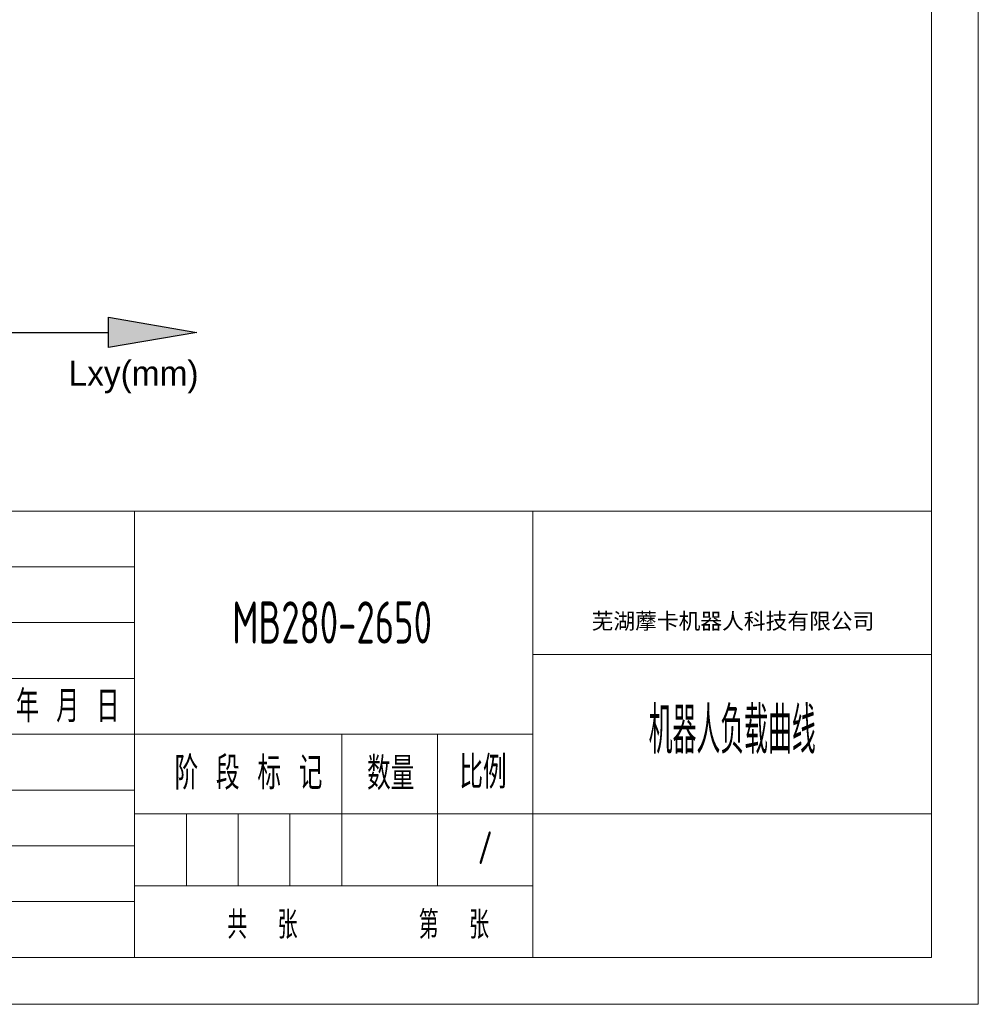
# Model space of a CAD drawing. Header units: millimetres. Extents: x -10540 to 6039, y -7467 to 6433.
# Tile 216 of 236: x 5671 to 6039, y -7467 to -7089. Entities that reach past the tile are written whole.
import ezdxf
from ezdxf.enums import TextEntityAlignment as Align

# ---------------------------------------------------------------- set-up
doc = ezdxf.new("R2010")
doc.units = ezdxf.units.MM
doc.header["$LTSCALE"] = 8
for name, color, linetype, lineweight in [('1轮廓实线层', 7, 'Continuous', 18), ('2细线层', 4, 'Continuous', 13), ('6文字层', 3, 'Continuous', 13), ('图框层', 7, 'Continuous', 18)]:
    doc.layers.add(name, color=color, linetype=linetype, lineweight=lineweight)
doc.layers.add('剖面线层', color=7, linetype='Continuous')
doc.styles.add('PC_TEXTSTYLE', font='ISOCP.SHX', dxfattribs={"width": 0.707, "bigfont": 'GBCBIG.SHX'})
doc.styles.add('SLDTEXTSTYLE0', font='txt')
doc.styles.add('仿宋体', font='txt')
doc.styles.add('标准汉字', font='gbenor.shx', dxfattribs={"bigfont": 'gbcbig.shx'})

# ---------------------------------------------------------------- blocks, each defined once
blk = doc.blocks.new('ZwmFrameMain_3_A4^_^无分区图框^_^landscape')
at = {"layer": '1轮廓实线层'}
for p in [(267, 200), (0, 0)]:
    blk.add_line(p, (267, 0), dxfattribs=at)
at = {"layer": '2细线层'}
for p in [(272, 205), (-25, -5)]:
    blk.add_line(p, (272, -5), dxfattribs=at)
blk = doc.blocks.new('ZwmFrameMain_3_横向标题栏')
at = {"layer": '1轮廓实线层'}
blk.add_line((-153, 47.6), (0, 47.6), dxfattribs=at)
at = {"layer": '2细线层', "color": 6, "linetype": 'Continuous'}
for p, q in [((-85, 0), (-85, 47.6)), ((-42.5, 0), (-42.5, 47.6)), ((-153, 41.65), (-85, 41.65)), ((-153, 35.7), (-85, 35.7)), ((-42.5, 32.3), (0, 32.3)), ((-153, 29.75), (-85, 29.75)), ((-153, 23.8), (-42.5, 23.8)), ((-62.9, 7.65), (-62.9, 23.8)), ((-52.7, 7.65), (-52.7, 23.8)), ((-153, 17.85), (-85, 17.85)), ((-85, 15.3), (0, 15.3)), ((-79.47, 7.65), (-79.47, 15.3)), ((-73.95, 7.65), (-73.95, 15.3)), ((-68.42, 7.65), (-68.42, 15.3)), ((-153, 11.9), (-85, 11.9)), ((-85, 7.65), (-42.5, 7.65)), ((-153, 5.95), (-85, 5.95))]:
    blk.add_line(p, q, dxfattribs=at)
at = {"layer": '6文字层', "color": 4, "linetype": 'Continuous', "insert": (-21.17, 35.77), "char_height": 1.7, "width": 46.9115, "attachment_point": 5, "style": '仿宋体'}
blk.add_mtext('芜湖藦卡机器人科技有限公司', dxfattribs=at)
at = {"layer": '6文字层', "color": 6, "style": '标准汉字'}
for s, insert, char_height, width, attachment_point in [('年 月 日', (-92.13, 26.77), 3.4, 20.3696, 5), ('阶 段 标 记', (-80.73, 17.89), 3.5, 25.8612, 7), ('数量', (-60.2, 17.85), 3.5, 8.5159, 7), ('比例', (-50.35, 17.98), 3.5, 7.9953, 7), ('共  张        第  张', (-75.11, 1.97), 2.975, 51.7172, 7)]:
    blk.add_mtext(s, dxfattribs=dict(at, insert=insert, char_height=char_height, width=width, attachment_point=attachment_point))
at = {"layer": '6文字层', "color": 4, "style": 'PC_TEXTSTYLE', "flags": 8}
for tag, height, width, p, p2 in [('产品名称或材料标记', 4.5, 0.911854, (-77.25, 33.47), (-50.6, 33.47)), ('图样名称', 5, 2.846512, (-41.5, 21.71), (-1, 21.71)), ('图样代号', 5, 2.86875, (-41.5, 5.64), (-1, 5.64))]:
    blk.add_attdef(tag, text='', height=height, dxfattribs=dict(at, width=width)).set_placement(p, p2, align=Align.FIT)
at = {"layer": '6文字层', "color": 6, "style": 'PC_TEXTSTYLE', "width": 9.241641, "flags": 8}
blk.add_attdef('设计', text='', height=2.12, rotation=359.5768, dxfattribs=at).set_placement((-141.75, 19.99), (-133.89, 19.93), align=Align.FIT)
at = {"layer": '6文字层', "color": 6, "style": 'PC_TEXTSTYLE', "flags": 8}
for tag, height, width, p, p2 in [('审核', 2.12, 2.542374, (-141.61, 14.16), (-134.04, 14.16)), ('重量', 3.5, 1.685865, (-61.9, 10.1), (-53.7, 10.1)), ('比例', 3.5, 1.699352, (-51.7, 9.95), (-43.5, 9.95))]:
    blk.add_attdef(tag, text='', height=height, dxfattribs=dict(at, width=width)).set_placement(p, p2, align=Align.FIT)

msp = doc.modelspace()

# ---------------------------------------------------------------- hatches: boundary and pattern name
h = msp.add_hatch(color=256)
h.dxf.hatch_style = 1
h.paths.add_polyline_path([(5705.5, -7203.19), (5705.5, -7214.81), (5739.34, -7209)])

# ---------------------------------------------------------------- linework, layer by layer
msp.add_line((5358.02, -7209), (5705.5, -7209))
msp.add_lwpolyline([(5739.34, -7209), (5705.5, -7214.81), (5705.5, -7203.19)], close=True)

# ---------------------------------------------------------------- block references
at = {"layer": '图框层', "xscale": 3.6, "yscale": 3.6, "zscale": 3.6}
msp.add_blockref('ZwmFrameMain_3_A4^_^无分区图框^_^landscape', (5060.24, -7448.93), dxfattribs=at)
at = {"layer": '图框层'}
ref = msp.add_blockref('ZwmFrameMain_3_横向标题栏', (6021.44, -7448.93), dxfattribs=dict(at, xscale=3.6, yscale=3.6, zscale=3.6))
ref.add_attrib('产品名称或材料标记', 'MB280-2650', dxfattribs={"layer": '6文字层', "color": 4, "height": 16.2, "style": 'PC_TEXTSTYLE', "width": 0.707}).set_placement((5791.31, -7328.43), align=Align.CENTER)
ref.add_attrib('图样名称', '机器人负载曲线', dxfattribs={"layer": '6文字层', "color": 4, "height": 18, "style": 'PC_TEXTSTYLE', "width": 0.707}).set_placement((5944.94, -7370.76), align=Align.CENTER)
ref.add_attrib('比例', '/', dxfattribs={"layer": '6文字层', "color": 6, "height": 12.6, "style": 'PC_TEXTSTYLE', "width": 0.707}).set_placement((5850.08, -7413.1), align=Align.CENTER)

# ---------------------------------------------------------------- texts
at = {"layer": '剖面线层', "insert": (5715.08, -7219.89), "char_height": 9.6, "attachment_point": 2, "style": 'SLDTEXTSTYLE0'}
msp.add_mtext('{\\fDengXian|b0|i0|c134|p2;\\C3;Lxy(mm)}', dxfattribs=at)

doc.saveas('drawing.dxf')
